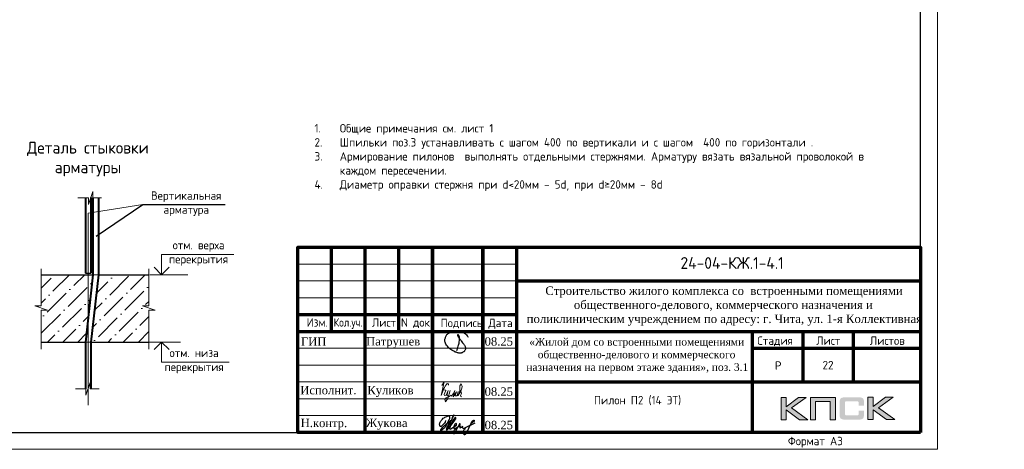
# Model space of a CAD drawing. Header units: millimetres. Extents: x 369815 to 1481759, y -423071 to -27917.
# Tile 190 of 256: x 557641 to 586886, y -330878 to -318123. Entities that reach past the tile are written whole.
import ezdxf
from ezdxf.enums import TextEntityAlignment as Align

# ---------------------------------------------------------------- set-up
doc = ezdxf.new("R2010")
doc.units = ezdxf.units.MM
doc.linetypes.add('CENTER2', pattern=[28.575, 19.05, -3.175, 3.175, -3.175])
for name, color, linetype in [('PDF7_Text', 7, 'Continuous'), ('PDF8_Text', 7, 'Continuous'), ('Рамка печать', 7, 'Continuous'), ('ТОЛСТЫЕ_ОСНОВНЫЕ', 6, 'Continuous')]:
    doc.layers.add(name, color=color, linetype=linetype)
for name, color, linetype, lineweight in [('Выноски', 20, 'Continuous', 20), ('Каркасы ригель', 3, 'Continuous', 0), ('подоснова', 151, 'Continuous', 5), ('размер', 1, 'Continuous', 25), ('РАЗМЕРЫ', 1, 'Continuous', 9), ('Рамка', 7, 'Continuous', 70), ('Текст', 7, 'Continuous', 25), ('ТОНКИЕ', 7, 'Continuous', 9)]:
    doc.layers.add(name, color=color, linetype=linetype, lineweight=lineweight)
doc.styles.add('GOST-2.304_Type-B', font='GOST_Common.ttf')
doc.styles.add('PDF Times New Roman', font='times.ttf')
doc.styles.add('style1', font='GOST_Common.ttf', dxfattribs={"height": 500})
doc.styles.add('style_Tonin', font='simplex.shx', dxfattribs={"width": 0.9})
doc.styles.add('ГОСТ', font='GOST_Common.ttf')
doc.dimstyles.new('20', dxfattribs={"dimtxt": 2.5, "dimasz": 2.5, "dimexe": 1.25, "dimexo": 0.625, "dimtad": 1, "dimdec": 0, "dimlfac": 20, "dimtxsty": 'style_Tonin', "dimblk": 'ARCHTICK', "dimcen": 0, "dimclrt": 256, "dimadec": 0, "dimazin": 0, "dimtfac": 1, "dimtdec": 0, "dimtmove": 0, "dimatfit": 0, "dimfxl": 1, "dimarcsym": 0})

# ---------------------------------------------------------------- blocks, each defined once
blk = doc.blocks.new('11')
at = {"layer": 'Выноски'}
for p, q in [((47885, 66608), (47944, 66700)), ((47944, 66700), (47962, 66737)), ((47962, 66737), (47989, 66781)), ((47989, 66781), (48016, 66806)), ((48016, 66806), (48038, 66823)), ((48038, 66823), (48060, 66786)), ((48060, 66786), (48058, 66769))]:
    blk.add_line(p, q, dxfattribs=at)
blk.add_lwpolyline([(47863, 66761), (47937, 66865), (47843, 66458), (47885, 66564), (47905, 66616), (47954, 66628), (47979, 66606), (47957, 66539), (47937, 66487), (47947, 66458), (47991, 66470), (48051, 66611), (48041, 66569), (48023, 66505), (48023, 66448), (48065, 66448), (48090, 66529), (48110, 66608), (48043, 66369), (47972, 66275), (47954, 66344), (47991, 66389), (48078, 66431), (48142, 66470), (48154, 66441), (48204, 66512), (48246, 66606), (48209, 66455), (48204, 66418), (48295, 66574), (48265, 66463), (48265, 66455), (48312, 66453), (48342, 66529), (48347, 66584), (48337, 66465), (48349, 66453), (48401, 66569), (48443, 66616), (48461, 66678), (48466, 66727), (48436, 66811), (48399, 66754), (48399, 66618), (48389, 66549), (48374, 66507), (48416, 66564), (48441, 66576), (48451, 66524), (48433, 66482), (48419, 66453), (48424, 66428), (48458, 66421)], dxfattribs=at)
blk = doc.blocks.new('яяя')
at = {"lineweight": 30}
for points in [[(345424, 110432), (345425, 110410), (345424, 110397), (345417, 110379), (345406, 110350), (345390, 110319), (345357, 110275), (345310, 110221), (345265, 110176), (345198, 110110), (345161, 110077), (345133, 110066), (345116, 110066), (345102, 110075), (345090, 110091), (345082, 110115), (345074, 110146), (345066, 110182), (345064, 110206), (345067, 110234), (345077, 110278), (345095, 110320), (345114, 110361), (345134, 110395), (345159, 110428), (345195, 110469), (345228, 110506), (345284, 110560), (345331, 110595), (345379, 110625), (345435, 110648), (345486, 110670), (345532, 110686), (345573, 110696), (345605, 110698), (345621, 110695), (345635, 110687), (345648, 110671), (345656, 110649), (345659, 110625), (345659, 110583), (345656, 110553), (345647, 110523), (345635, 110489), (345387, 110033), (345349, 109985), (345311, 109948), (345247, 109889), (345209, 109858), (345192, 109844), (345180, 109837), (345157, 109833), (345150, 109835), (345140, 109842), (345135, 109856), (345138, 109881), (345148, 109892), (345183, 109930), (345267, 110024), (345343, 110105), (345455, 110213), (345617, 110343), (345775, 110456), (345811, 110526), (345838, 110607), (345890, 110740), (345902, 110771), (345698, 110295), (345672, 110226), (345626, 110132), (345572, 110032), (345518, 109953), (345481, 109918), (345497, 110001), (345567, 110147), (345655, 110301), (345760, 110442)], [(345481, 109918), (345476, 109896), (345475, 109874), (345485, 109861), (345506, 109866), (345539, 109891), (345632, 109983), (345968, 110450), (346022, 110527), (346029, 110560), (346027, 110579), (346026, 110590), (346010, 110605), (345993, 110609), (345975, 110601), (345962, 110584), (345954, 110562), (345857, 110421), (345783, 110292), (345741, 110183), (345701, 110079), (345665, 109985), (345660, 109952), (345666, 109929), (345669, 109915), (345682, 109910), (345702, 109914), (345735, 109941), (345846, 110007), (346065, 110160), (346075, 110193), (346070, 110217), (346066, 110236), (346052, 110241), (346030, 110241), (346007, 110228), (345978, 110203), (345960, 110164), (345892, 110010), (345895, 109986), (345904, 109966), (345925, 109964), (345969, 109968), (346045, 110000), (346218, 110114), (346261, 110154), (346280, 110184), (346282, 110210), (346278, 110225), (346263, 110229), (346241, 110222), (346220, 110198), (346162, 110049), (345989, 109904), (345932, 109849), (345906, 109805), (345891, 109739), (345890, 109690), (345899, 109652), (345924, 109647), (345956, 109655), (345980, 109674), (346058, 109838), (346158, 110046), (346261, 110098), (346314, 110120), (346292, 110079), (346269, 110036), (346261, 110008), (346267, 109998), (346293, 109998), (346363, 110039), (346445, 110095), (346421, 110068), (346414, 110040), (346407, 110011), (346416, 109990), (346466, 109972), (346509, 109977), (346574, 109984), (347172, 110293)], [(346586, 109971), (346543, 109917), (346509, 109873), (346489, 109825), (346475, 109767), (346472, 109710), (346478, 109675), (346485, 109641), (346501, 109621), (346517, 109602), (346542, 109589), (346568, 109592), (346605, 109620), (346680, 109731), (346736, 109842), (346865, 110115), (346962, 110290), (346969, 110318), (346979, 110360), (347013, 110403), (347056, 110434), (347091, 110450), (347109, 110450), (347121, 110434), (347115, 110405), (347072, 110355), (347012, 110307), (346924, 110222)]]:
    blk.add_lwpolyline(points, dxfattribs=at)
blk = doc.blocks.new('Патрушев')
at = {"color": 5, "lineweight": 25}
blk.add_lwpolyline([(58.5, -35.1), (59.7, -32), (60.2, -29.8), (60.5, -28.8), (60.8, -27.6), (61.1, -26.3), (61.4, -24.7), (61.6, -23), (61.8, -21.6), (61.8, -20.5), (61.7, -19.5), (61.5, -18.6), (61.3, -17.9), (61, -17.3), (60.6, -16.9), (60.5, -16.7), (60.4, -16.6), (60.3, -16.5), (60, -16.4), (59.7, -16.4), (59.6, -16.4), (59.4, -16.5), (59.3, -16.7), (59.3, -17), (59.4, -17.1), (61.8, -21), (63.1, -22.9), (63.7, -23.6), (64.5, -24.6), (65.5, -25.9), (66.4, -27.1), (66.9, -27.7), (67.4, -28.4), (67.7, -28.9), (68, -29.5), (68.4, -30.4), (68.7, -31), (68.8, -31.7), (68.9, -32.2), (68.9, -32.7), (68.9, -33.3), (68.8, -33.8), (68.6, -34.6), (68.3, -35.2), (67.9, -35.7), (67.6, -36.2), (66.9, -36.8), (66.4, -37.1), (65.9, -37.5), (65.3, -37.9), (64.8, -38.1), (64.1, -38.3), (63.6, -38.4), (62.5, -38.5), (61.6, -38.5), (60.9, -38.4), (60.1, -38.3), (59.3, -38), (58.4, -37.7), (57.7, -37.5), (56.6, -37.3), (55.9, -36.9), (54.9, -36.3), (53.8, -35.7), (53.1, -35.2), (52.2, -34.7), (51.3, -34.1), (50.1, -33.3), (49.1, -32.3), (48, -31.1), (47.1, -29.9), (46.1, -28.7), (45.2, -27.6), (44.7, -26.5), (44.3, -25.1), (44, -24.3), (44, -23.3), (43.9, -22.5), (44, -21.5), (44.2, -20.6), (44.5, -20), (44.7, -19.1), (45, -18.2), (45.5, -17.4), (45.8, -16.9), (46.4, -16.1), (47, -15.5), (47.8, -14.8), (48.6, -14.3), (49.4, -13.8), (50.5, -13.3), (51.6, -12.9), (52.7, -12.5), (54.2, -12.1), (55.4, -11.9), (56.9, -11.8), (58.3, -11.8), (59.6, -11.9), (61, -12.1), (62.7, -12.4), (64.5, -12.9), (66.2, -13.6), (67.6, -14.3), (68.9, -15.1), (70, -16.3), (71.1, -17.5), (71.7, -18.3), (72.3, -19.3)], dxfattribs=at)
blk = doc.blocks.new('штамп кж1.1')
at = {"layer": 'Рамка печать', "lineweight": 20}
h = blk.add_hatch(color=0, dxfattribs=at)
h.paths.add_polyline_path([(419458, -85094), (419234, -85094), (418867, -85370), (418867, -85094), (418712, -85094), (418712, -85757), (418867, -85757), (418867, -85466), (419264, -85757), (419512, -85757), (419019, -85406)])
h.paths.add_polyline_path([(419737, -85219), (420175, -85219), (420175, -85757), (420329, -85757), (420329, -85094), (420165, -85094), (419583, -85094), (419583, -85251), (419583, -85757), (419737, -85757)])
h.paths.add_polyline_path([(421451, -85091), (421295, -85091), (421295, -85754), (421451, -85754), (421451, -85462), (421847, -85754), (422095, -85754), (421602, -85403), (422041, -85091), (421818, -85091), (421451, -85367)])
blk.add_hatch(color=204, dxfattribs=at).paths.add_polyline_path([(421166, -85165), (421164, -85157), (421161, -85151), (421158, -85145), (421154, -85139), (421151, -85134), (421147, -85129), (421143, -85124), (421139, -85120), (421133, -85117), (421128, -85113), (421122, -85109), (421115, -85107), (421108, -85104), (421100, -85101), (421093, -85099), (421075, -85096), (421056, -85093), (421035, -85092), (421012, -85091), (420617, -85091), (420594, -85092), (420573, -85093), (420553, -85096), (420536, -85099), (420528, -85102), (420521, -85104), (420514, -85107), (420508, -85110), (420502, -85113), (420496, -85117), (420491, -85120), (420486, -85124), (420482, -85129), (420478, -85134), (420474, -85139), (420471, -85145), (420468, -85151), (420466, -85158), (420463, -85165), (420461, -85172), (420457, -85188), (420455, -85206), (420453, -85226), (420453, -85248), (420453, -85596), (420453, -85618), (420455, -85638), (420457, -85656), (420461, -85673), (420463, -85680), (420466, -85687), (420468, -85694), (420471, -85700), (420474, -85705), (420478, -85711), (420482, -85716), (420486, -85720), (420491, -85725), (420496, -85728), (420502, -85731), (420508, -85735), (420514, -85738), (420521, -85740), (420528, -85743), (420536, -85745), (420553, -85749), (420573, -85751), (420594, -85753), (420617, -85754), (421012, -85754), (421035, -85753), (421056, -85752), (421075, -85749), (421092, -85746), (421100, -85743), (421108, -85741), (421115, -85738), (421122, -85735), (421128, -85732), (421133, -85728), (421139, -85725), (421143, -85720), (421147, -85716), (421151, -85711), (421154, -85706), (421158, -85700), (421161, -85694), (421164, -85688), (421166, -85680), (421169, -85673), (421172, -85656), (421175, -85639), (421176, -85618), (421177, -85596), (421177, -85487), (421022, -85487), (421022, -85576), (421022, -85582), (421021, -85588), (421020, -85594), (421019, -85599), (421017, -85604), (421015, -85608), (421012, -85612), (421008, -85616), (421005, -85619), (421001, -85622), (420996, -85624), (420991, -85626), (420987, -85627), (420981, -85628), (420974, -85628), (420968, -85629), (420649, -85629), (420644, -85628), (420639, -85628), (420635, -85626), (420631, -85624), (420627, -85621), (420624, -85618), (420620, -85615), (420617, -85611), (420615, -85607), (420613, -85603), (420611, -85598), (420609, -85593), (420607, -85584), (420607, -85574), (420607, -85256), (420607, -85250), (420607, -85245), (420609, -85240), (420610, -85235), (420611, -85231), (420613, -85228), (420616, -85225), (420619, -85221), (420622, -85218), (420626, -85216), (420630, -85214), (420634, -85212), (420639, -85211), (420643, -85210), (420649, -85210), (420654, -85210), (420968, -85210), (420974, -85210), (420981, -85210), (420986, -85212), (420991, -85213), (420996, -85215), (421000, -85217), (421004, -85220), (421008, -85223), (421011, -85227), (421014, -85231), (421017, -85235), (421019, -85240), (421020, -85245), (421021, -85250), (421022, -85257), (421022, -85263), (421022, -85336), (421177, -85336), (421177, -85248), (421176, -85226), (421175, -85206), (421172, -85188), (421168, -85172)])
at = {"layer": 'Рамка', "color": 7}
for p, q in [((405358, -83134), (405358, -80634)), ((407358, -83134), (407358, -80634)), ((410858, -81634), (422858, -81634)), ((404358, -82634), (410858, -82634)), ((404358, -83134), (422858, -83134)), ((419358, -83134), (419358, -84634)), ((420858, -83134), (420858, -84634)), ((417858, -83634), (422858, -83634)), ((417858, -83634), (422858, -83634)), ((410858, -84634), (422858, -84634))]:
    blk.add_line(p, q, dxfattribs=at)
at = {"layer": 'Рамка'}
for p, q in [((406358, -86134), (406358, -80634)), ((408358, -86134), (408358, -80634)), ((408358, -80634), (408358, -86134)), ((409858, -80634), (409858, -86134)), ((409858, -86134), (409858, -80634)), ((410858, -80634), (410858, -86134)), ((417858, -83134), (417858, -86134))]:
    blk.add_line(p, q, dxfattribs=at)
at = {"layer": 'Рамка', "color": 7, "lineweight": 15}
for p, q in [((404358, -81134), (410858, -81134)), ((404358, -81634), (410858, -81634)), ((404358, -82134), (410858, -82134)), ((404358, -83634), (410858, -83634)), ((404358, -84134), (410858, -84134)), ((404358, -84634), (410858, -84634)), ((404358, -85134), (410858, -85134)), ((404358, -85634), (410858, -85634))]:
    blk.add_line(p, q, dxfattribs=at)
at = {"layer": 'Рамка'}
blk.add_lwpolyline([(422858, -86134), (404358, -86134), (404358, -80634), (422858, -80634)], close=True, dxfattribs=at)
at = {"layer": 'Рамка печать', "color": 0, "lineweight": 20}
for points in [[(418712, -85757), (418712, -85094), (418867, -85094), (418867, -85370), (419234, -85094), (419458, -85094), (419019, -85406), (419512, -85757), (419264, -85757), (418867, -85466), (418867, -85757), (418712, -85757)], [(419737, -85757), (419737, -85219), (420175, -85219), (420175, -85757), (420329, -85757), (420329, -85094), (420165, -85094), (419583, -85094), (419583, -85251), (419583, -85757), (419737, -85757)], [(421295, -85754), (421295, -85091), (421451, -85091), (421451, -85367), (421818, -85091), (422041, -85091), (421602, -85403), (422095, -85754), (421847, -85754), (421451, -85462), (421451, -85754), (421295, -85754)]]:
    blk.add_lwpolyline(points, close=True, dxfattribs=at)
at = {"color": 5, "xscale": 24.5, "yscale": 24.5, "zscale": 24.5}
blk.add_blockref('Патрушев', (407651, -82836), dxfattribs=at)
at = {"color": 2, "lineweight": 60, "xscale": 0.5, "yscale": 0.5, "zscale": 0.5}
blk.add_blockref('яяя', (236038, -140993), dxfattribs=at)
at = {"layer": 'Выноски', "color": 0}
blk.add_blockref('11', (360773, -151499), dxfattribs=at)
at = {"layer": 'PDF7_Text', "char_height": 248, "attachment_point": 7, "style": 'PDF Times New Roman'}
for s, insert in [('Патрушев', (406387, -83634)), ('08.25', (409908, -83561)), ('08.25', (409908, -85050)), ('Жукова', (406381, -86056)), ('08.25', (409908, -86042))]:
    blk.add_mtext(s, dxfattribs=dict(at, insert=insert))
at = {"layer": 'PDF7_Text', "insert": (406426, -85084), "char_height": 247.95, "attachment_point": 7, "style": 'PDF Times New Roman'}
blk.add_mtext_dynamic_manual_height_columns('{\\C256;Куликов}', width=2000, gutter_width=1250, heights=[0], dxfattribs=at)
at = {"layer": 'PDF8_Text', "char_height": 248, "attachment_point": 7, "style": 'PDF Times New Roman'}
for s, insert in [('ГИП', (404451, -83561)), ('Исполнит.', (404432, -85007)), ('Н.контр.', (404445, -86056))]:
    blk.add_mtext(s, dxfattribs=dict(at, insert=insert))
at = {"layer": 'Текст', "color": 7, "style": 'ГОСТ'}
blk.add_text('24-04-КЖ.1-4.1', height=350, dxfattribs=at).set_placement((417259, -81103), align=Align.MIDDLE_CENTER)
for s, p in [('Изм.', (404622, -82993)), ('Лист', (406561, -82996)), ('N док.', (407423, -82993)), ('Подпись', (408601, -83008)), ('Дата', (410023, -83008)), ('Стадия', (418009, -83534)), ('Лист', (419758, -83534)), ('Листов', (421350, -83534)), ('Р', (418530, -84272))]:
    blk.add_text(s, height=250, dxfattribs=at).set_placement(p)
at = {"layer": 'Текст', "color": 7, "style": 'ГОСТ', "width": 0.9}
blk.add_text('Кол.уч.', height=250, dxfattribs=at).set_placement((405423, -82992))
at = {"layer": 'Текст', "color": 7, "attachment_point": 1, "style": 'ГОСТ'}
for s, width, heights, insert, char_height in [('\\pi594.35517;{\\fTimes New Roman|b0|i0|c204|p18;\\C256;Строительство жилого комплекса со  встроенными помещениями \\P\\pi1441.86779;общественного-делового, коммерческого назначения и \\P\\pi41.3631;поликлиническим учреждением по адресу: г. Чита, ул. 1-я Коллективная}', 11543.07, [0], (411117, -81801), 250), ('\\pi389.01406;{\\fTimes New Roman|b0|i0|c204|p18;\\C256;«Жилой дом со встроенными помещениями \\P\\pi641.91601;общественно-делового и коммерческого \\P\\pi302.06381;назначения на первом этаже здания», поз. 3.1\\P}', 7000, [1500], (410844, -83331), 225)]:
    blk.add_mtext_dynamic_manual_height_columns(s, width=width, gutter_width=12.5, heights=heights, dxfattribs=dict(at, insert=insert, char_height=char_height))
blk = doc.blocks.new('*U78')
at = {"layer": 'ТОЛСТЫЕ_ОСНОВНЫЕ', "color": 6}
blk.add_lwpolyline([(20, 5), (415, 5), (415, 292), (20, 292)], close=True, dxfattribs=at)
at = {"layer": 'ТОНКИЕ'}
blk.add_lwpolyline([(0, 0), (420, 0), (420, 297), (0, 297)], close=True, dxfattribs=at)
at = {"layer": 'Текст', "style": 'style1'}
blk.add_text('Формат А3', height=2.5, dxfattribs=at).set_placement((375.57, 1.2))
blk = doc.blocks.new('*T1516')
at = {"layer": 'Каркасы ригель', "color": 0, "linetype": 'ByBlock', "lineweight": -2, "transparency": 16777216}
for p, q in [((0, 0), (1500, 0)), ((0, -1000), (1500, -1000))]:
    blk.add_line(p, q, dxfattribs=at)
at = {"layer": 'Каркасы ригель', "color": 0, "linetype": 'ByBlock', "lineweight": 50, "transparency": 16777216}
for p, q in [((0, 0), (0, -1000)), ((1500, 0), (1500, -1000))]:
    blk.add_line(p, q, dxfattribs=at)
at = {"layer": 'Каркасы ригель', "color": 0, "linetype": 'Continuous', "lineweight": 0, "transparency": 16777216, "insert": (750, -500), "char_height": 250, "width": 1000, "attachment_point": 5, "style": 'ГОСТ'}
blk.add_mtext('22', dxfattribs=at)
blk = doc.blocks.new('_ArchTick')
at = {"color": 0, "linetype": 'ByBlock', "const_width": 0.15}
blk.add_lwpolyline([(-0.5, -0.5), (0.5, 0.5)], dxfattribs=at)

msp = doc.modelspace()

# ---------------------------------------------------------------- hatches: boundary and pattern name
at = {"lineweight": 5}
h = msp.add_hatch(dxfattribs=at)
h.set_pattern_fill('ANSI36', color=256, scale=100, style=0)
h.set_pattern_definition([(45, (370773.67, -390565.24), (168.3798, 617.3926), [793.75, -158.75, 0, -158.75])])
h.paths.add_polyline_path([(559817, -325693.4), (559672.8, -325693.4), (559672.8, -326969.3)])
h.paths.add_polyline_path([(561475.2, -325693.4), (559977, -325693.4), (559751, -327693.4), (561475.2, -327693.4), (561475.2, -326748.8), (561666.5, -326748.8), (561283.9, -326621.3), (561475.2, -326621.3)])
h.paths.add_polyline_path([(559672.8, -325693.4), (558278.3, -325693.4), (558278.3, -326621.3), (558087, -326621.3), (558469.6, -326748.8), (558278.3, -326748.8), (558278.3, -327693.4), (559591, -327693.4), (559672.8, -326969.3)])

# ---------------------------------------------------------------- linework, layer by layer
at = {"color": 0, "lineweight": 40}
for p, q in [((559591, -323411.9, -3100), (559591, -325643.4, -3100)), ((559751, -323402.1, -3100), (559751, -325643.4, -3100))]:
    msp.add_line(p, q, dxfattribs=at)
at = {"lineweight": 20}
for p, q in [((559672.8, -323869, -3100), (561293.4, -323605.8, -3100)), ((561386.8, -327693.4, -3100), (562412.5, -327693.4, -3100))]:
    msp.add_line(p, q, dxfattribs=at)
at = {"color": 0, "linetype": 'CENTER2', "lineweight": 18}
msp.add_line((559672.8, -323869, -3100), (559672.8, -329570.9, -3100), dxfattribs=at)
at = {"color": 0, "lineweight": 30}
for p, q in [((558278.3, -325693.4, -3100), (559817, -325693.4, -3100)), ((559591, -325643.4, -3100), (559751, -325643.4, -3100)), ((559977, -325693.4, -3100), (561475.2, -325693.4, -3100)), ((558275.5, -327693.4, -3100), (559591, -327693.4, -3100)), ((559751, -327693.4, -3100), (561472.3, -327693.4, -3100))]:
    msp.add_line(p, q, dxfattribs=at)
at = {"lineweight": 15}
for p, q in [((559817, -325693.4, -3100), (559977, -325693.4, -3100)), ((559591, -327693.4, -3100), (559751, -327693.4, -3100))]:
    msp.add_line(p, q, dxfattribs=at)
at = {"lineweight": 20, "ltscale": 50}
msp.add_line((561508, -325693.4, -3100), (562634.9, -325693.4, -3100), dxfattribs=at)
at = {"linetype": 'ByBlock', "lineweight": 18, "elevation": -3100}
for points in [[(559372.2, -323413.9), (559683.3, -323413.9), (559683.3, -323605.2), (559810.8, -323222.6), (559810.8, -323413.9), (560075.1, -323413.9)], [(558278.3, -325520.2), (558278.3, -326621.3), (558087, -326621.3), (558469.6, -326748.8), (558278.3, -326748.8), (558278.3, -327905.7)], [(561475.2, -325520.2), (561475.2, -326621.3), (561283.9, -326621.3), (561666.5, -326748.8), (561475.2, -326748.8), (561475.2, -327905.7)], [(559294.2, -329081.5), (559605.3, -329081.5), (559605.3, -329272.8), (559732.8, -328890.2), (559732.8, -329081.5), (559997.1, -329081.5)]]:
    msp.add_lwpolyline(points, dxfattribs=at)
at = {"color": 0, "lineweight": 40, "elevation": -3100}
for points in [[(559817, -323413.9), (559817, -325693.4), (559591, -327693.4), (559591, -329081.5)], [(559977, -323413.9), (559977, -325693.4), (559751, -327693.4), (559751, -329081.5)]]:
    msp.add_lwpolyline(points, dxfattribs=at)
at = {"lineweight": 30, "elevation": -3100}
for points in [[(562078.1, -325472.7), (561855, -325693.4), (561632, -325472.7)], [(562078.1, -327914), (561855, -327693.4), (561632, -327914)]]:
    msp.add_lwpolyline(points, dxfattribs=at)
at = {"layer": 'подоснова', "elevation": -3100}
for points in [[(561855, -325693.4), (561855, -325093.4), (563996.6, -325093.4)], [(561855, -327693.4), (561855, -328293.4), (563863.8, -328293.4)]]:
    msp.add_lwpolyline(points, dxfattribs=at)

# ---------------------------------------------------------------- block references
at = {"xscale": 100, "yscale": 100, "zscale": 100}
msp.add_blockref('*U78', (542900.4, -330877.6, 3100), dxfattribs=at)
msp.add_blockref('*T1516', (580900.4, -327877.6, 3100))
at = {"layer": 'размер'}
for p in [(72562.5, -244243.4, 3100), (116435.2, -244243.4, 3100), (161542.1, -244243.4, 3100)]:
    msp.add_blockref('штамп кж1.1', p, dxfattribs=at)

# ---------------------------------------------------------------- texts
at = {"ltscale": 100, "char_height": 250, "width": 17398.124, "attachment_point": 1, "style": 'GOST-2.304_Type-B'}
for insert in [(521291.1, -321222.3, 3100), (566398, -321222.3, 3100)]:
    msp.add_mtext('\\pi-750,l750,t750,5000;1.^IОбщие примечания см. лист 1\\P2.^IШпильки поз.3 устанавливать с шагом 400 по вертикали и с шагом  400 по горизонтали .\\P3.^IАрмирование пилонов  выполнять отдельными стержнями. Арматуру вязать вязальной проволокой в каждом пересечении.\\P{\\C7;4.^IДиаметр оправки стержня при d<20мм - 5d, при d≥20мм - 8d}', dxfattribs=dict(at, insert=insert))
at = {"layer": 'Выноски', "color": 240, "true_color": 0xed1f24, "insert": (476937.8, -323613.3), "char_height": 250, "width": 18219.66, "attachment_point": 1, "style": 'ГОСТ'}
msp.add_mtext('\\pi-500,l500;В выделенной области представлена замененная ( актуальная) версия. Содержание изменения см. в листе разрешения на внесение изменений{\\H1.025x; }', dxfattribs=at)
at = {"layer": 'РАЗМЕРЫ', "attachment_point": 5, "style": 'GOST-2.304_Type-B'}
for s, insert, char_height in [('Деталь стыковки\\Pарматуры ', (559667.7, -322261.8), 350), ('Вертикальная\\Pарматура', (562586.6, -323586.7), 250), ('отм. верха \\Pперекрытия', (562954.4, -325057.2), 250), ('отм. низа \\Pперекрытия', (562821.6, -328257.2), 250)]:
    msp.add_mtext_dynamic_manual_height_columns(s, width=3941.213, gutter_width=625, heights=[0], dxfattribs=dict(at, insert=insert, char_height=char_height))
at = {"layer": 'Текст', "color": 7, "char_height": 250, "attachment_point": 1, "style": 'ГОСТ'}
for s, insert in [('\\pi3500;\\P\\pi1471.59091;{\\C0;План пилонов} 14-го этажа{\\H1.83333x; }', (483420.8, -328877.6, 3100)), ('\\pi3500;{\\C256;\\P\\pi2321.59091;Пилон П1 (14 ЭТ)}', (527293.5, -328877.6, 3100)), ('\\pi3500;{\\C256;\\P\\pi2296.59091;Пилон П2 (14 ЭТ)}', (572400.4, -328877.6, 3100))]:
    msp.add_mtext_dynamic_manual_height_columns(s, width=7000, gutter_width=12.5, heights=[1500], dxfattribs=dict(at, insert=insert))

# ---------------------------------------------------------------- leaders
at = {"layer": 'подоснова', "has_arrowhead": 0}
msp.add_leader([(559907.9, -324553.6, -3100), (561293.4, -323605.8, -3100), (563744.9, -323605.8, -3100)], dimstyle='20', override={"dimasz": 1.5, "dimldrblk": 'Dot'}, dxfattribs=at)

doc.saveas('drawing.dxf')
